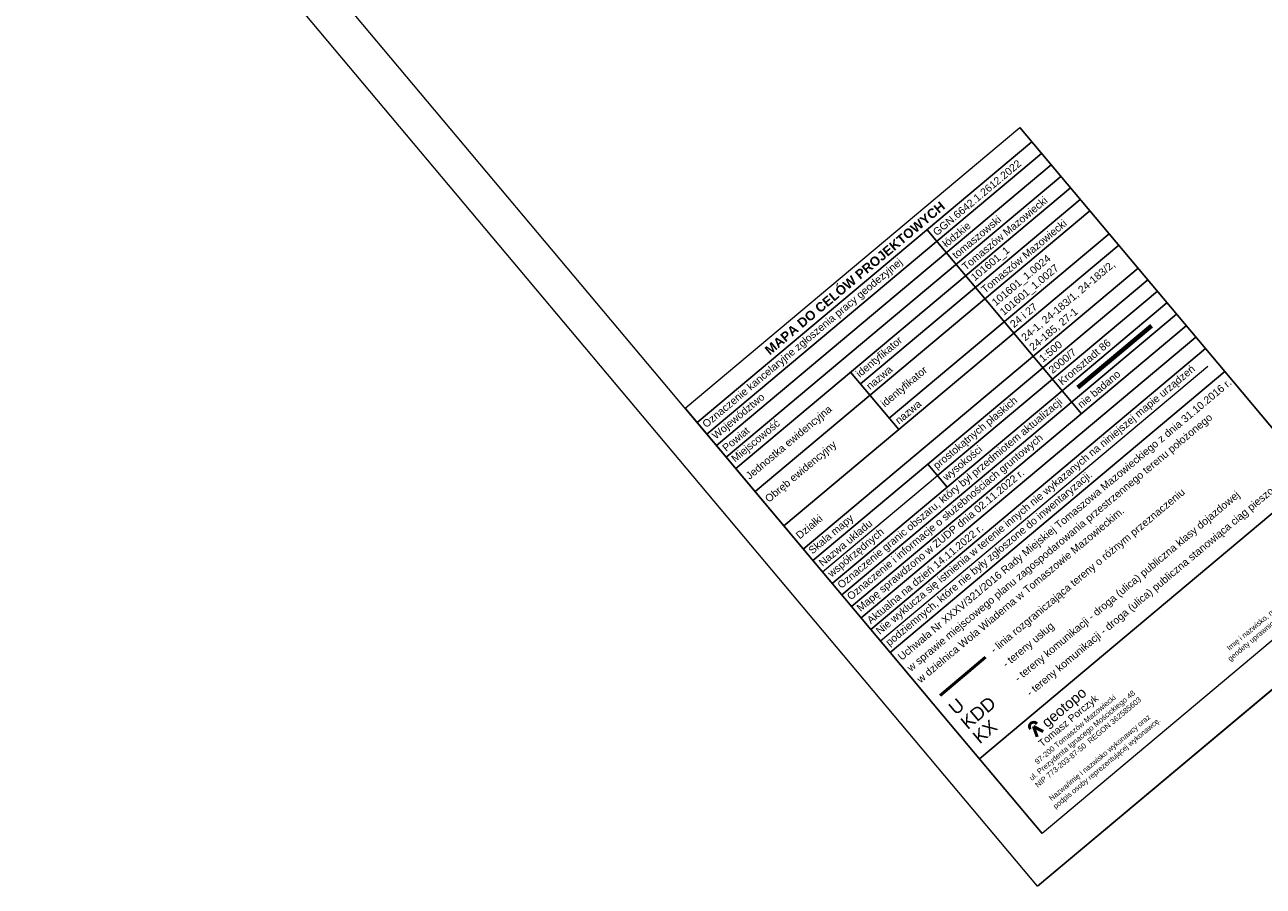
# Model space of a CAD drawing. Header units: metres. Extents: x 7429064 to 7429988, y 5709479 to 5710302.
# Tile 1 of 38: x 7429064 to 7429229, y 5709479 to 5709594. Entities that reach past the tile are written whole.
import ezdxf
from ezdxf.enums import TextEntityAlignment as Align

# ---------------------------------------------------------------- set-up
doc = ezdxf.new("R2010")
doc.units = ezdxf.units.M
doc.header["$MEASUREMENT"] = 0
doc.layers.get('Defpoints').update_dxf_attribs({"linetype": 'CONTINUOUS'})
for name, color, linetype, lineweight in [('arkusz', 250, 'CONTINUOUS', 18), ('MPZP', 251, 'CONTINUOUS', 50), ('ramka', 7, 'CONTINUOUS', 18), ('zakres', 2, 'CONTINUOUS', 70)]:
    doc.layers.add(name, color=color, linetype=linetype, lineweight=lineweight)
doc.layers.add('nazwa_firmy', color=7, linetype='CONTINUOUS')
doc.styles.add('Arial', font='arial.ttf')

# ---------------------------------------------------------------- blocks, each defined once
blk = doc.blocks.new('A$C47155432')
at = {"layer": 'ramka', "insert": (0.43, 2.23), "char_height": 0.7, "width": 19.2612, "attachment_point": 1, "style": 'Arial'}
blk.add_mtext(' Nazwa/imię i nazwisko wykonawcy oraz\\Ppodpis osoby reprezentującej wykonawcę.', dxfattribs=at)
blk = doc.blocks.new('A$C618B2A2A')
at = {"layer": 'ramka', "insert": (0.44, 2.24), "char_height": 0.7, "width": 21.0231, "attachment_point": 1, "style": 'Arial'}
blk.add_mtext('   Imię i nazwisko, numer uprawnień i podpis\\Pgeodety uprawnionego, który opracował mapę.', dxfattribs=at)

msp = doc.modelspace()

# ---------------------------------------------------------------- linework, layer by layer
at = {"layer": 'arkusz', "linetype": 'Continuous'}
for p, q in [((7429981.3, 5710141.96), (7429199.93, 5709486.32)), ((7429988.34, 5710141.34), (7429199.32, 5709479.27)), ((7429199.32, 5709479.27), (7429064.33, 5709640.14)), ((7429199.93, 5709486.32), (7429071.38, 5709639.53))]:
    msp.add_line(p, q, dxfattribs=at)
at = {"layer": 'arkusz'}
msp.add_line((7429152.35, 5709543.02), (7429196.98, 5709580.47), dxfattribs=at)
at = {"layer": 'Defpoints', "color": 8, "linetype": 'ByBlock', "lineweight": 0}
for p, q in [((7429178.39, 5709512), (7429222.05, 5709548.64)), ((7429170.67, 5709521.19), (7429185.99, 5709534.05))]:
    msp.add_line(p, q, dxfattribs=at)
at = {"layer": 'MPZP'}
msp.add_line((7429186.36, 5709504.73), (7429192.41, 5709509.81), dxfattribs=at)
at = {"layer": 'nazwa_firmy', "color": 7, "lineweight": 50}
for p, q in [((7429199.26, 5709499.19, -0.9), (7429198.8, 5709500.6, -0.9)), ((7429200.1, 5709499.9, -0.62), (7429198.8, 5709500.6, -0.62))]:
    msp.add_line(p, q, dxfattribs=at)
msp.add_arc((7429198.8, 5709500.6, -0.9), 0.556, 40, 220, dxfattribs=at)
at = {"layer": 'ramka', "color": 0, "linetype": 'ByBlock', "lineweight": -2}
for p, q in [((7429196.98, 5709580.47), (7429221.73, 5709550.98)), ((7429153.96, 5709541.11), (7429198.59, 5709578.55)), ((7429155.25, 5709539.57), (7429199.87, 5709577.02)), ((7429156.53, 5709538.04), (7429201.16, 5709575.49)), ((7429157.82, 5709536.51), (7429202.44, 5709573.96)), ((7429159.1, 5709534.98), (7429203.73, 5709572.42)), ((7429175.71, 5709546.3), (7429205.01, 5709570.89)), ((7429161.67, 5709531.91), (7429206.3, 5709569.36)), ((7429179.56, 5709541.71), (7429208.87, 5709566.3)), ((7429184.6, 5709566.82), (7429205.17, 5709542.3)), ((7429165.52, 5709527.33), (7429210.15, 5709564.77)), ((7429168.1, 5709524.25), (7429212.73, 5709561.7)), ((7429184.71, 5709535.58), (7429214.01, 5709560.17)), ((7429185.99, 5709534.05), (7429215.3, 5709558.64)), ((7429202.6, 5709545.37), (7429216.58, 5709557.1)), ((7429173.24, 5709518.13), (7429217.87, 5709555.57)), ((7429175.81, 5709515.06), (7429220.44, 5709552.51)), ((7429174.42, 5709547.83), (7429180.84, 5709540.18)), ((7429152.35, 5709543.02), (7429177.1, 5709513.53)), ((7429199.32, 5709479.27), (7429243.94, 5709516.72)), ((7429199.32, 5709479.27), (7429242.98, 5709515.91)), ((7429186.8, 5709501.97), (7429199.93, 5709486.32))]:
    msp.add_line(p, q, dxfattribs=at)
at = {"layer": 'ramka', "color": 0, "lineweight": -2}
for p, q in [((7429174.53, 5709516.59), (7429219.16, 5709554.04)), ((7429177.1, 5709513.53), (7429221.73, 5709550.98)), ((7429221.73, 5709550.98), (7429224.3, 5709547.91)), ((7429179.67, 5709510.47), (7429224.3, 5709547.91)), ((7429224.3, 5709547.91), (7429231.43, 5709539.41)), ((7429171.96, 5709519.66), (7429202.6, 5709545.37)), ((7429169.39, 5709522.72), (7429184.71, 5709535.58)), ((7429184.71, 5709535.58), (7429187.28, 5709532.51)), ((7429191.58, 5709496.28), (7429236.2, 5709533.72)), ((7429177.1, 5709513.53), (7429179.67, 5709510.47)), ((7429179.67, 5709510.47), (7429186.8, 5709501.97))]:
    msp.add_line(p, q, dxfattribs=at)
at = {"layer": 'zakres'}
msp.add_line((7429204.72, 5709545.81), (7429214.52, 5709554.03), dxfattribs=at)

# ---------------------------------------------------------------- block references
at = {"layer": 'ramka', "linetype": 'Continuous', "rotation": 39.99999999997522}
for name, p in [('A$C618B2A2A', (7429224.94, 5709508.68)), ('A$C47155432', (7429201.66, 5709488.99))]:
    msp.add_blockref(name, p, dxfattribs=at)

# ---------------------------------------------------------------- texts
at = {"layer": 'MPZP', "style": 'Arial'}
for s, p in [('U', (7429188.41, 5709502.01)), ('KDD', (7429190.01, 5709500.09)), ('KX', (7429191.62, 5709498.18))]:
    msp.add_text(s, height=1.75, rotation=40, dxfattribs=at).set_placement(p)
at = {"layer": 'nazwa_firmy', "insert": (7429196.33, 5709496.01), "char_height": 0.72, "attachment_point": 1, "rotation": 40, "style": 'Arial'}
msp.add_mtext_dynamic_manual_height_columns('{\\C7;              \\H1.3333x;Tomasz Porczyk\\H1.5x;\\P\\H0.5x;       97-200 Tomaszów Mazowiecki\\Pul. Prezydenta Ignacego Mościckiego 48 \\PNIP 773-203-87-50  REGON 362585603}', width=28.973, gutter_width=12.5, heights=[8.44], dxfattribs=at)
at = {"layer": 'nazwa_firmy', "color": 7, "insert": (7429199.73, 5709501.43, -0.9), "char_height": 1.389, "attachment_point": 1, "rotation": 40, "style": 'Arial'}
msp.add_mtext_dynamic_manual_height_columns('geotopo', width=1294.3197, gutter_width=12.5, heights=[0], dxfattribs=at)
at = {"layer": 'ramka', "style": 'Arial'}
for s, p in [('Uchwała Nr XXXV/321/2016 Rady Miejskiej Tomaszowa Mazowieckiego z dnia 31.10.2016 r.', (7429181.23, 5709509.33)), ('w sprawie miejscowego planu zagospodarowania przestrzennego terenu położonego', (7429182.46, 5709507.86)), ('w dzielnica Wola Wiaderna w Tomaszowie Mazowieckim.', (7429183.75, 5709506.33))]:
    msp.add_text(s, height=1, rotation=40, dxfattribs=at).set_placement(p)
for s, p in [('- tereny komunikacji - droga (ulica) publiczna stanowiąca ciąg pieszo-jezdny', (7429198.05, 5709504.93)), ('- linia rozgraniczająca tereny o różnym przeznaczeniu', (7429193.24, 5709510.66)), ('- tereny komunikacji - droga (ulica) publiczna klasy dojazdowej', (7429196.44, 5709506.85)), ('- tereny usług', (7429194.84, 5709508.76))]:
    msp.add_text(s, height=1, rotation=40, dxfattribs=at).set_placement(p, align=Align.MIDDLE_LEFT)
at = {"layer": 'ramka', "color": 0, "linetype": 'Continuous', "rotation": 40, "style": 'Arial'}
for s, insert, char_height, width, attachment_point in [(' GGN.6642.1.2612.2022', (7429185.29, 5709566.09), 1, 16.88, 4), ('{ Tomaszów Mazowiecki}', (7429189.15, 5709561.49), 1, 16.88, 4), ('{\\fArial|b1|i0|c238|p34;MAPA DO CELÓW PROJEKTOWYCH}', (7429174.99, 5709560.38), 1.25, 56.88, 5), ('{ łódzkie}', (7429186.58, 5709564.56), 1, 16.88, 4), ('{ tomaszowski}', (7429187.86, 5709563.03), 1, 16.88, 4), ('{ Tomaszów Mazowiecki}', (7429191.72, 5709558.43), 1, 16.88, 4), ('{ 101601_1}', (7429190.43, 5709559.96), 1, 16.88, 4), (' Oznaczenie kancelaryjne zgłoszenia pracy geodezyjnej', (7429154.65, 5709540.38), 1, 39.88, 4), (' 101601_1.0024\\P 101601_1.0027', (7429193.76, 5709555.99), 1, 16.94, 4), (' 24-1, 24-183/1, 24-183/2,\\P 24-185, 27-1', (7429197.66, 5709551.35), 1, 16.94, 4), (' 24 i 27', (7429195.57, 5709553.83), 1, 16.88, 4), (' identyfikator', (7429175.11, 5709547.11), 1, 19.88, 4), ('{ 1:500}', (7429199.43, 5709549.24), 1, 16.88, 4), ('{ 2000/7}', (7429200.72, 5709547.71), 1, 16.88, 4), (' Kronsztadt 86', (7429202, 5709546.17), 1, 16.88, 4), (' nazwa', (7429176.4, 5709545.57), 1, 19.88, 4), (' identyfikator', (7429178.44, 5709543.14), 1, 19.94, 4), ('{ nie badano}', (7429204.57, 5709543.11), 1, 16.88, 4), (' Nie wyklucza się istnienia w terenie innych nie wykazanych na niniejszej mapie urządzeń', (7429177.79, 5709512.8), 1, 56.88, 4), (' Województwo', (7429155.93, 5709538.85), 1, 39.88, 4), (' prostokątnych płaskich', (7429185.4, 5709534.85), 1, 19.88, 4), (' Jednostka ewidencyjna', (7429160.43, 5709533.48), 1, 19.88, 4), (' nazwa', (7429180.25, 5709540.98), 1, 19.88, 4), (' Miejscowość', (7429158.5, 5709535.78), 1, 39.88, 4), (' Oznaczenie granic obszaru, który był przedmiotem aktualizacji', (7429172.65, 5709518.93), 1, 39.88, 4), (' Oznaczenie i informacje o służebnościach gruntowych', (7429173.93, 5709517.4), 1, 39.88, 4), (' Powiat', (7429157.22, 5709537.32), 1, 39.88, 4), (' Obręb ewidencyjny', (7429163, 5709530.42), 1, 19.88, 4), (' wysokości', (7429186.68, 5709533.32), 1, 19.88, 4), (' podziemnych, które nie były zgłoszone do inwentaryzacji.', (7429179.07, 5709511.27), 1, 56.88, 4), (' Mapę sprawdzono w ZUDP dnia 02.11.2022 r.', (7429175.22, 5709515.87), 1, 56.88, 4), (' Działki', (7429167.02, 5709525.64), 1, 39.94, 4), (' Skala mapy', (7429168.79, 5709523.53), 1, 39.88, 4), (' Nazwa układu', (7429170.08, 5709521.99), 1, 19.88, 4), (' współrzędnych', (7429171.36, 5709520.46), 1, 19.88, 4), (' Aktualna na dzień 14.11.2022 r.', (7429176.5, 5709514.33), 1, 56.88, 4)]:
    msp.add_mtext(s, dxfattribs=dict(at, insert=insert, char_height=char_height, width=width, attachment_point=attachment_point))

doc.saveas('drawing.dxf')
